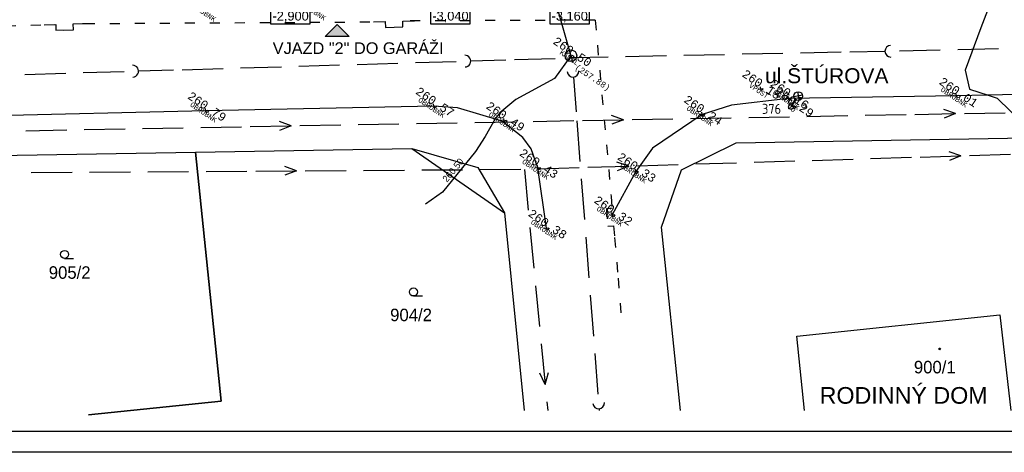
# Model space of a CAD drawing. Extents: x 4743276 to 9726129, y -4307434 to -1665362.
# Tile 13 of 121: x 4809131 to 4868244, y -2115181 to -2089246. Entities that reach past the tile are written whole.
import ezdxf
from ezdxf.enums import TextEntityAlignment as Align

# ---------------------------------------------------------------- set-up
doc = ezdxf.new("R2010")
doc.units = 0
doc.header["$MEASUREMENT"] = 0
doc.linetypes.add('ACAD_ISO03W100', pattern=[30, 12, -18])
doc.layers.get('0').update_dxf_attribs({"linetype": 'CONTINUOUS'})
for name, color, linetype in [('body', 7, 'CONTINUOUS'), ('KÓTY', 4, 'CONTINUOUS'), ('MÚRY', 1, 'CONTINUOUS'), ('POZEMOK', 8, 'CONTINUOUS'), ('siete', 6, 'CONTINUOUS'), ('TENKÁ', 7, 'CONTINUOUS'), ('Výšky', 64, 'CONTINUOUS')]:
    doc.layers.add(name, color=color, linetype=linetype)
doc.styles.add('ARIAL', font='arial.ttf')
doc.styles.add('MONOTXT', font='MONOTXT', dxfattribs={"height": 0.2})
doc.styles.get("Standard").update_dxf_attribs({"font": 'TXT', "width": 0.612})
doc.styles.add('Style-Arial', font='arial.ttf')
doc.styles.add('STYLE1', font='isocp.shx')

msp = doc.modelspace()

# ---------------------------------------------------------------- hatches: boundary and pattern name
at = {"layer": 'TENKÁ', "ltscale": 0.25}
h = msp.add_hatch(color=256, dxfattribs=at)
h.dxf.hatch_style = 1
h.paths.add_polyline_path([(4827469.726, -2090243.285), (4828908.476, -2090243.285), (4828189.101, -2089523.909)])

# ---------------------------------------------------------------- linework, layer by layer
at = {"layer": 'body', "color": 1, "linetype": 'Continuous'}
for p, q in [((4842225.867, -2091408.076), (4842198.883, -2091269.253)), ((4842225.867, -2091408.076), (4842364.691, -2091381.092)), ((4842225.867, -2091408.076), (4842087.044, -2091435.061)), ((4842225.867, -2091408.076), (4842252.852, -2091546.899)), ((4853624.329, -2093400.675), (4853485.506, -2093427.659)), ((4853624.329, -2093400.675), (4853597.345, -2093261.852)), ((4853624.329, -2093400.675), (4853763.152, -2093373.69)), ((4853624.329, -2093400.675), (4853651.314, -2093539.498)), ((4865367.282, -2093800.628), (4865340.298, -2093661.805)), ((4834000.958, -2094428.071), (4833973.973, -2094289.248)), ((4855292.021, -2093971.893), (4855153.198, -2093998.877)), ((4855292.021, -2093971.893), (4855265.036, -2093833.07)), ((4855292.021, -2093971.893), (4855430.844, -2093944.908)), ((4855292.021, -2093971.893), (4855319.005, -2094110.716)), ((4855570.945, -2094450.728), (4855543.961, -2094311.905)), ((4865367.282, -2093800.628), (4865228.459, -2093827.612)), ((4865367.282, -2093800.628), (4865506.105, -2093773.643)), ((4865367.282, -2093800.628), (4865394.267, -2093939.451)), ((4820302.895, -2094702.052), (4820164.072, -2094729.036)), ((4820302.895, -2094702.052), (4820275.911, -2094563.229)), ((4820302.895, -2094702.052), (4820441.718, -2094675.067)), ((4820302.895, -2094702.052), (4820329.88, -2094840.875)), ((4834000.958, -2094428.071), (4833862.134, -2094455.055)), ((4834000.958, -2094428.071), (4834139.781, -2094401.086)), ((4834000.958, -2094428.071), (4834027.942, -2094566.894)), ((4850110.589, -2094927.917), (4849971.766, -2094954.901)), ((4850110.589, -2094927.917), (4850083.604, -2094789.094)), ((4850110.589, -2094927.917), (4850249.412, -2094900.933)), ((4850110.589, -2094927.917), (4850137.573, -2095066.74)), ((4855570.945, -2094450.728), (4855432.122, -2094477.713)), ((4855570.945, -2094450.728), (4855709.768, -2094423.744)), ((4855570.945, -2094450.728), (4855597.929, -2094589.551)), ((4838226.453, -2095298.8), (4838087.63, -2095325.784)), ((4838226.453, -2095298.8), (4838199.469, -2095159.977)), ((4838226.453, -2095298.8), (4838365.276, -2095271.815)), ((4838226.453, -2095298.8), (4838253.437, -2095437.623)), ((4840236.952, -2098126.484), (4840098.129, -2098153.469)), ((4840236.952, -2098126.484), (4840209.967, -2097987.661)), ((4840236.952, -2098126.484), (4840375.775, -2098099.5)), ((4840236.952, -2098126.484), (4840263.936, -2098265.307)), ((4846112.302, -2098353.801), (4845973.479, -2098380.785)), ((4846112.302, -2098353.801), (4846085.317, -2098214.978)), ((4846112.302, -2098353.801), (4846251.125, -2098326.816)), ((4846112.302, -2098353.801), (4846139.286, -2098492.624)), ((4844710.103, -2100949.462), (4844683.119, -2100810.639)), ((4844710.103, -2100949.462), (4844571.28, -2100976.446)), ((4844710.103, -2100949.462), (4844848.926, -2100922.477)), ((4844710.103, -2100949.462), (4844737.088, -2101088.285)), ((4840756.537, -2101748.212), (4840617.714, -2101775.196)), ((4840756.537, -2101748.212), (4840729.552, -2101609.389)), ((4840756.537, -2101748.212), (4840895.36, -2101721.227)), ((4840756.537, -2101748.212), (4840783.521, -2101887.035))]:
    msp.add_line(p, q, dxfattribs=at)
at = {"layer": 'KÓTY'}
for points in [[(4826579.5, -2088622), (4824192.974, -2088622), (4824192.974, -2089490.5), (4826579.5, -2089490.5)], [(4836175, -2088622), (4833788.474, -2088622), (4833788.474, -2089490.5), (4836175, -2089490.5)], [(4843335.5, -2088622), (4840948.974, -2088622), (4840948.974, -2089490.5), (4843335.5, -2089490.5)]]:
    msp.add_lwpolyline(points, close=True, dxfattribs=at)
at = {"layer": 'MÚRY', "linetype": 'Continuous'}
for p, q in [((4855794.927, -2108213.976), (4867974.846, -2106948.562)), ((4867974.846, -2106948.562), (4868628.638, -2112681)), ((4856238.187, -2112681), (4855794.927, -2108213.976))]:
    msp.add_line(p, q, dxfattribs=at)
at = {"layer": 'POZEMOK', "linetype": 'Continuous'}
for p, q in [((4852138.278, -2096628.527), (4890577.573, -2095971.115)), ((4848873.369, -2098250.029), (4852138.278, -2096628.527)), ((4786292.5, -2097759.604), (4819687.589, -2097187.977)), ((4786292.5, -2097759.604), (4819687.589, -2097187.977)), ((4819687.589, -2097187.977), (4832682.827, -2096967.052)), ((4819687.589, -2097187.977), (4832682.827, -2096967.052)), ((4819687.589, -2097187.977), (4821226.62, -2112109.635)), ((4821226.62, -2112109.635), (4819687.589, -2097187.977)), ((4832682.827, -2096967.052), (4838228.503, -2100816.217)), ((4832682.827, -2096967.052), (4836642.829, -2098106.21)), ((4836642.829, -2098106.21), (4838228.503, -2100816.217)), ((4847667.725, -2101682.699), (4848873.369, -2098250.029)), ((4838228.503, -2100816.217), (4839416.689, -2112681)), ((4838228.503, -2100816.217), (4839416.689, -2112681)), ((4848794.619, -2112681), (4847667.725, -2101682.699)), ((4821226.62, -2112109.635), (4813267.67, -2112929.154)), ((4813267.67, -2112929.154), (4821226.62, -2112109.635))]:
    msp.add_line(p, q, dxfattribs=at)
at = {"layer": 'siete', "color": 52, "linetype": 'ACAD_ISO03W100', "lineweight": 25, "ltscale": 50}
for p, q in [((4782812.394, -2090252.761), (4810596.469, -2089544.949)), ((4813045.212, -2089476.98), (4830379.708, -2089377.092)), ((4843680.702, -2089273.183), (4832478.672, -2089318.517)), ((4843680.702, -2089273.183), (4844640.348, -2099853.35)), ((4844847.079, -2102295.463), (4845053.541, -2104736.187)), ((4845053.541, -2104736.187), (4845260.831, -2107177.47))]:
    msp.add_line(p, q, dxfattribs=at)
at = {"layer": 'siete', "color": 47, "linetype": 'Continuous'}
for p, q in [((4851453.791, -2091343.169), (4849004.478, -2091394.266)), ((4854953.29, -2091269.463), (4852503.417, -2091321.389)), ((4858452.23, -2091196.586), (4856002.916, -2091247.683)), ((4861076.574, -2091141.721), (4858977.322, -2091185.281)), ((4864401.042, -2091071.783), (4861951.728, -2091122.88)), ((4867900.541, -2090998.077), (4865450.668, -2091050.003)), ((4825889.117, -2092030.008), (4828338.278, -2091955.89)), ((4829387.403, -2091924.123), (4831836.005, -2091850.834)), ((4832885.959, -2091819.625), (4835335.12, -2091745.507)), ((4836209.484, -2091718.896), (4838308.563, -2091655.92)), ((4838833.406, -2091639.621), (4841282.566, -2091565.503)), ((4847954.293, -2091416.875), (4845504.979, -2091467.972)), ((4809446.542, -2092526.281), (4811895.703, -2092452.163)), ((4812944.828, -2092420.396), (4815393.989, -2092346.277)), ((4816268.353, -2092319.666), (4818367.433, -2092256.69)), ((4818891.716, -2092241.221), (4821340.877, -2092167.103)), ((4822390.831, -2092135.894), (4824839.992, -2092061.776)), ((4842369.854, -2092682.466), (4842531.876, -2094775.979)), ((4842573.143, -2095299.57), (4842761.288, -2097742.413)), ((4842842.993, -2098789.035), (4843032.526, -2101231.609)), ((4843113.672, -2102279.06), (4843302.376, -2104721.075)), ((4843383.522, -2105768.526), (4843573.055, -2108211.099)), ((4843654.76, -2109257.721), (4843842.904, -2111700.565)), ((4843910.854, -2112572.657), (4843919.261, -2112681))]:
    msp.add_line(p, q, dxfattribs=at)
at = {"layer": 'siete', "lineweight": 30, "ltscale": 0.25}
for p, q in [((4855822.141, -2093567.131), (4855922.834, -2094082.557)), ((4855725.699, -2094042.467), (4855432.122, -2094477.713)), ((4856130.295, -2093774.983), (4855614.68, -2093874.704))]:
    msp.add_line(p, q, dxfattribs=at)
at = {"layer": 'siete', "color": 5, "linetype": 'Continuous'}
for p, q in [((4859897.05, -2094975.586), (4862346.883, -2094930.871)), ((4862871.687, -2094921.784), (4865320.691, -2094876.51)), ((4865320.691, -2094876.51), (4864616.728, -2094627.243)), ((4865320.691, -2094876.51), (4864625.815, -2095152.047)), ((4865846.054, -2094866.593), (4868295.887, -2094821.878)), ((4825427.662, -2095607.6), (4824722.87, -2095357.774)), ((4829452.195, -2095533.405), (4831902.028, -2095488.691)), ((4832951.365, -2095469.128), (4835401.199, -2095424.413)), ((4836451.364, -2095405.409), (4838900.369, -2095360.135)), ((4839950.535, -2095341.131), (4842400.369, -2095296.416)), ((4842925.172, -2095287.329), (4845374.177, -2095242.055)), ((4845374.177, -2095242.055), (4844669.384, -2094992.229)), ((4845374.177, -2095242.055), (4844679.301, -2095517.591)), ((4845899.539, -2095232.138), (4848349.373, -2095187.423)), ((4849398.709, -2095167.86), (4851848.543, -2095123.146)), ((4852898.709, -2095104.142), (4855347.714, -2095058.868)), ((4856397.879, -2095039.864), (4858847.713, -2094995.149)), ((4809505.68, -2095898.95), (4811955.514, -2095854.236)), ((4813004.85, -2095834.673), (4815454.684, -2095789.958)), ((4816504.85, -2095770.954), (4818953.854, -2095725.68)), ((4820004.02, -2095706.676), (4822453.854, -2095661.961)), ((4822977.828, -2095652.315), (4825427.662, -2095607.6)), ((4825427.662, -2095607.6), (4824732.786, -2095883.136)), ((4825953.024, -2095597.683), (4828402.858, -2095552.968)), ((4865637.356, -2097402.423), (4864929.189, -2097161.177)), ((4845696.977, -2098018.174), (4844988.81, -2097776.929)), ((4849719.006, -2097894.043), (4852167.897, -2097818.537)), ((4853217.582, -2097785.94), (4855666.472, -2097710.434)), ((4856716.157, -2097677.837), (4859165.048, -2097602.331)), ((4860214.732, -2097569.734), (4862663.623, -2097494.228)), ((4863188.465, -2097477.929), (4865637.356, -2097402.423)), ((4865637.356, -2097402.423), (4864945.488, -2097686.019)), ((4866162.199, -2097386.125), (4868611.09, -2097310.618)), ((4809825.489, -2098407.685), (4812275.167, -2098391.814)), ((4813325.544, -2098385.015), (4815775.221, -2098369.144)), ((4816824.769, -2098361.786), (4819274.447, -2098345.915)), ((4820324.824, -2098339.116), (4822775.061, -2098322.416)), ((4823299.555, -2098319.151), (4825749.792, -2098302.451)), ((4825749.792, -2098302.451), (4825047.815, -2098044.875)), ((4825749.792, -2098302.451), (4825051.909, -2098569.928)), ((4826275.116, -2098299.746), (4828724.793, -2098283.875)), ((4829774.341, -2098276.517), (4832224.578, -2098259.817)), ((4833274.955, -2098253.018), (4835724.633, -2098237.147)), ((4836775.01, -2098230.348), (4839224.688, -2098214.477)), ((4839428.465, -2098228.892), (4839665.448, -2100667.285)), ((4840274.353, -2098185.485), (4842723.244, -2098109.979)), ((4843248.086, -2098093.681), (4845696.977, -2098018.174)), ((4845696.977, -2098018.174), (4845005.108, -2098301.771)), ((4846221.819, -2098001.876), (4848670.71, -2097926.37)), ((4839767.687, -2101712.076), (4840004.671, -2104150.469)), ((4840106.35, -2105196.09), (4840343.334, -2107634.483)), ((4840445.573, -2108679.274), (4840682.556, -2111117.667)), ((4840682.556, -2111117.667), (4840353.359, -2110446.908)), ((4840682.556, -2111117.667), (4840876.449, -2110395.654)), ((4840784.236, -2112163.287), (4840834.551, -2112681))]:
    msp.add_line(p, q, dxfattribs=at)
at = {"layer": 'siete', "color": 52, "linetype": 'ACAD_ISO03W100', "lineweight": 25, "ltscale": 50, "flags": 128}
msp.add_lwpolyline([(4810596.469, -2089544.949), (4811296.586, -2089525.333), (4811305.979, -2089875.112), (4812355.876, -2089846.104), (4812346.483, -2089496.324), (4813045.212, -2089476.98)], dxfattribs=at)
at = {"layer": 'siete', "color": 52, "lineweight": 25, "ltscale": 50, "flags": 128}
for points in [[(4810596.469, -2089544.949), (4811296.586, -2089525.333), (4811305.979, -2089875.112), (4812355.876, -2089846.104), (4812345.653, -2089495.766), (4813045.212, -2089476.98)], [(4830379.708, -2089377.092), (4831079.826, -2089357.477), (4831089.219, -2089707.256), (4832139.116, -2089678.247), (4832128.893, -2089327.91), (4832828.452, -2089309.124)]]:
    msp.add_lwpolyline(points, dxfattribs=at)
at = {"layer": 'siete', "color": 47, "linetype": 'Continuous', "flags": 128}
msp.add_lwpolyline([(4844455.353, -2091489.752), (4842280.925, -2091535.68), (4842301.905, -2091810.374)], dxfattribs=at)
at = {"layer": 'siete', "color": 52, "linetype": 'ACAD_ISO03W100', "lineweight": 25, "ltscale": 50}
msp.add_lwpolyline([(4844640.348, -2099853.35), (4844698.976, -2100551.491), (4844351.014, -2100580.949), (4844439.101, -2101627.051), (4844788.451, -2101597.322), (4844847.079, -2102295.463)], dxfattribs=at)
at = {"layer": 'siete', "lineweight": 30, "ltscale": 0.25}
for centre, radius in [((4855872.486, -2093824.846), 262.5), ((4855432.122, -2094477.713), 140)]:
    msp.add_circle(centre, radius, dxfattribs=at)
at = {"layer": 'siete', "color": 47, "linetype": 'Continuous'}
for centre, start, end in [((4861426.524, -2091133.931), 91.20211113, 271.2021111), ((4835859.63, -2091729.354), 271.7275861, 91.72758612), ((4815918.698, -2092330.796), 271.7275861, 91.72758612), ((4842342.746, -2092333.475), 184.43093891, 4.43093888), ((4843884.031, -2112223.848), 184.43093891, 4.43093888)]:
    msp.add_arc(centre, 350, start, end, dxfattribs=at)
at = {"layer": 'TENKÁ', "ltscale": 0.25}
for p, q in [((4827469.726, -2090243.285), (4828189.101, -2089523.909)), ((4828908.476, -2090243.285), (4828189.101, -2089523.909)), ((4828908.476, -2090243.285), (4827469.726, -2090243.285)), ((4811828.226, -2103558.901), (4812368.226, -2103558.901)), ((4832770.726, -2105810.401), (4833310.726, -2105810.401)), ((4990733.5, -2113931), (4744526.5, -2113931)), ((4991983.5, -2115181), (4743276.5, -2115181))]:
    msp.add_line(p, q, dxfattribs=at)
at = {"layer": 'TENKÁ', "color": 7, "linetype": 'Continuous'}
for points in [[(4907828.576, -2092827.102), (4890427.831, -2093299.662), (4878251.871, -2093525.574), (4865367.282, -2093800.628), (4855292.021, -2093971.893), (4851858.34, -2094364.632), (4850110.589, -2094927.917), (4847122.5, -2096940.565), (4846112.302, -2098353.801), (4844710.103, -2100949.462)], [(4840756.537, -2101748.212), (4840236.952, -2098126.484), (4839829.102, -2096988.368), (4839343.077, -2096305.964), (4838087.63, -2095325.784), (4835421.363, -2094528.097), (4834000.958, -2094428.071), (4820302.895, -2094702.052), (4806828.101, -2095027.719)]]:
    msp.add_lwpolyline(points, dxfattribs=at)
msp.add_circle((4842225.867, -2091408.076), 350, dxfattribs=at)
at = {"layer": 'TENKÁ', "ltscale": 0.25}
for centre, radius in [((4811828.226, -2103318.901), 240), ((4832770.726, -2105570.401), 240), ((4864363.55, -2108980.959), 50), ((4864363.55, -2108980.959), 50)]:
    msp.add_circle(centre, radius, dxfattribs=at)
at = {"layer": 'Výšky', "color": 30, "linetype": 'Continuous', "flags": 128}
msp.add_lwpolyline([(4846844.206, -2037396.703), (4845591.525, -2045810.545), (4845677.437, -2050101.255), (4846844.808, -2055743.684), (4848350.654, -2059162.176), (4849750.585, -2061446.549), (4850957.528, -2063823.902), (4852671.41, -2069791.5), (4852743.276, -2073129.363), (4851266.416, -2076760.261), (4843918.25, -2083364.253), (4841856.684, -2085106.257), (4840784.291, -2086619.247), (4841201.536, -2088035.733), (4841290.005, -2088190.698), (4842225.867, -2091408.076), (4841235.38, -2092762.153), (4838918.449, -2094023.017), (4837955.26, -2094826.385), (4837683.167, -2095186.861), (4837082.737, -2096255.864), (4836503.007, -2097138.597), (4834506.912, -2099595.419), (4833485.721, -2100308.243)], dxfattribs=at)
at = {"layer": 'Výšky', "color": 1, "linetype": 'Continuous'}
msp.add_lwpolyline([(4868670.356, -2084867.445), (4867672.435, -2087174.903), (4867570.113, -2087786.193), (4866832.383, -2089724.277), (4865903.153, -2092266.417), (4866149.873, -2093409.354), (4867277.64, -2093759.928), (4867811.898, -2093951.419), (4869396.719, -2095485.995)], dxfattribs=at)

# ---------------------------------------------------------------- texts
at = {"color": 2, "linetype": 'Continuous', "style": 'MONOTXT'}
for s, p in [('OBRUBNK', (4820202.875, -2088632.447)), ('OBRUBNK', (4826800.694, -2088559.415)), ('KANAL', (4842214.261, -2091400.248)), ('VPUST', (4853591.168, -2093378.307)), ('OBRUBNK', (4855237.304, -2093934.986)), ('OBRUBNK', (4865312.566, -2093763.721)), ('OBRUBNK', (4820248.179, -2094665.145)), ('OBRUBNK', (4833946.241, -2094391.164)), ('VO', (4855543.587, -2094432.275)), ('OBRUBNK', (4838171.737, -2095261.893)), ('OBRUBNK', (4850055.872, -2094891.01)), ('OBRUBNK', (4840182.235, -2098089.577)), ('OBRUBNK', (4846057.585, -2098316.894)), ('OBRUBNK', (4844655.387, -2100912.555)), ('OBRUBNK', (4840701.82, -2101711.305))]:
    msp.add_text(s, height=300, rotation=326, dxfattribs=at).set_placement(p, align=Align.TOP_CENTER)
at = {"layer": 'KÓTY', "style": 'ARIAL'}
for s, p in [('-2,900', (4824307.683, -2089295.916)), ('-3,040', (4833903.183, -2089295.916)), ('-3,160', (4841063.683, -2089295.916))]:
    msp.add_text(s, height=550, dxfattribs=at).set_placement(p)
at = {"layer": 'siete', "linetype": 'Continuous', "style": 'STYLE1'}
msp.add_text('376', height=600, dxfattribs=at).set_placement((4853695.627, -2094891.014))
at = {"layer": 'TENKÁ', "style": 'Style-Arial'}
for s, height, p in [('VJAZD "2" DO GARÁŽI', 700, (4829449.5, -2090601.5)), ('ul.ŠTÚROVA', 900, (4857583.611, -2092152.763)), ('RODINNÝ DOM', 1000, (4862200.918, -2111270.665))]:
    msp.add_text(s, height=height, dxfattribs=at).set_placement(p, align=Align.TOP_CENTER)
at = {"layer": 'TENKÁ', "ltscale": 0.25}
for s, p in [('905/2', (4810876.65, -2104778.724)), ('904/2', (4831372.319, -2107321.26)), ('900/1', (4862815.751, -2110449.587))]:
    msp.add_text(s, height=750, dxfattribs=at).set_placement(p)
at = {"layer": 'Výšky', "linetype": 'Continuous', "style": 'MONOTXT'}
for s, p in [('260.50', (4842176.954, -2091375.084)), ('260.15', (4853527.332, -2093335.249)), ('260.16', (4855216.578, -2093921.006)), ('260.01', (4865359.821, -2093795.595)), ('260.79', (4820243.204, -2094661.79)), ('260.57', (4833930.489, -2094380.539)), ('260.29', (4855512.912, -2094411.585)), ('260.49', (4838159.301, -2095253.505)), ('260.24', (4850031.83, -2094874.794)), ('260.43', (4840158.193, -2098073.361)), ('260.33', (4846043.492, -2098307.388)), ('260.32', (4844641.293, -2100903.049)), ('260.38', (4840687.727, -2101701.799))]:
    msp.add_text(s, height=500, rotation=326, dxfattribs=at).set_placement(p, align=Align.CENTER)
at = {"layer": 'Výšky', "color": 7, "linetype": 'Continuous', "style": 'MONOTXT'}
msp.add_text('(257.88)', height=350, rotation=326, dxfattribs=at).set_placement((4843512.216, -2092744.948), align=Align.MIDDLE)
at = {"layer": 'Výšky', "color": 5, "linetype": 'Continuous'}
msp.add_text('260.50', height=400, rotation=50.44105556, dxfattribs=at).set_placement((4835302.497, -2098392.38), align=Align.CENTER)

doc.saveas('drawing.dxf')
